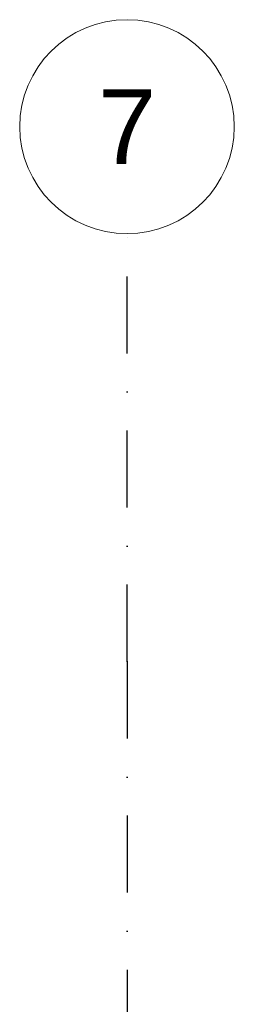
# Model space of a CAD drawing. Header units: millimetres. Extents: x -12989 to 402831, y -50461 to 30884.
# Tile 175 of 175: x 398555 to 399055, y -37762 to -35461. Entities that reach past the tile are written whole.
import ezdxf
from ezdxf.enums import TextEntityAlignment as Align

# ---------------------------------------------------------------- set-up
doc = ezdxf.new("R2010")
doc.units = ezdxf.units.MM
doc.header["$MEASUREMENT"] = 0
doc.linetypes.add('Kropki i Kreski', pattern=[360, 180, -90, 0, -90])
doc.layers.add('Nowe_Warstwa IFC.Import IFC', color=7, linetype='Continuous')
for name, color, linetype, lineweight in [('Nowe_Warstwa IFC.Import IFC_Nr_pióra__1', 7, 'Continuous', 13), ('Nowe_Warstwa IFC.Import IFC_Nr_pióra__25', 7, 'Continuous', 25), ('Nowe_Warstwa IFC.Import IFC_Nr_pióra__7', 7, 'Continuous', 13)]:
    doc.layers.add(name, color=color, linetype=linetype, lineweight=lineweight)
doc.styles.add('STYL_AUTOMATYCZNY_1', font='arial.ttf')

# ---------------------------------------------------------------- blocks, each defined once
blk = doc.blocks.new('Standardowy znacznik osi[10]_1', base_point=(398805.1, -35960.6))
at = {"layer": 'Nowe_Warstwa IFC.Import IFC_Nr_pióra__25', "color": 7, "linetype": 'Kropki i Kreski', "lineweight": 25}
for q in [(398805.1, -35960.6), (398805.1, -48960.6)]:
    blk.add_line((398805.1, -36960.6), q, dxfattribs=at)
blk.add_point((398805.1, -36960.6), dxfattribs=at)
blk.add_point((398805.1, -36960.6), dxfattribs=at)
at = {"layer": 'Nowe_Warstwa IFC.Import IFC_Nr_pióra__7', "color": 7, "linetype": 'Continuous', "lineweight": 13}
blk.add_circle((398805.1, -35710.6), 250, dxfattribs=at)
at = {"layer": 'Nowe_Warstwa IFC.Import IFC_Nr_pióra__1', "color": 7, "lineweight": 13, "style": 'STYL_AUTOMATYCZNY_1'}
for tag, p in [('AC_MarkerText_1_0', (398805.1, -35623.1)), ('AC_MarkerText_1_1', (398805.1, -50123.1))]:
    blk.add_attdef(tag, text='', height=175, rotation=360, dxfattribs=at).set_placement(p, align=Align.TOP_CENTER)

msp = doc.modelspace()

# ---------------------------------------------------------------- block references
at = {"layer": 'Nowe_Warstwa IFC.Import IFC', "color": 7, "linetype": 'Continuous', "lineweight": 13}
ref = msp.add_blockref('Standardowy znacznik osi[10]_1', (398805.1, -35960.6), dxfattribs=at)
ref.add_attrib('AC_MarkerText_1', '7', dxfattribs={"layer": 'Nowe_Warstwa IFC.Import IFC_Nr_pióra__1', "color": 7, "lineweight": 13, "height": 175, "rotation": 360, "style": 'STYL_AUTOMATYCZNY_1'}).set_placement((398805.1, -35623.1), align=Align.TOP_CENTER)

doc.saveas('drawing.dxf')
